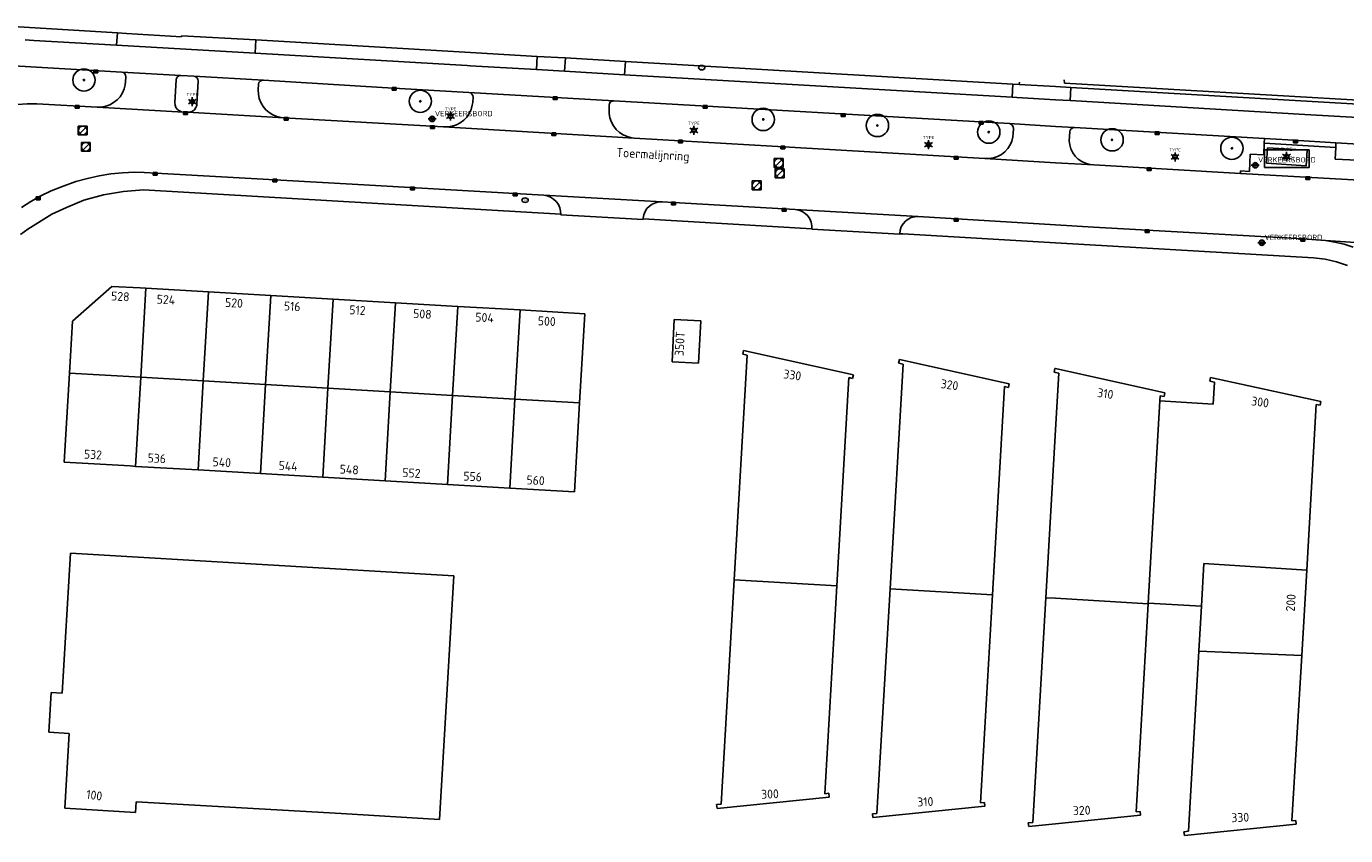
# Model space of a CAD drawing. Header units: metres. Extents: x 102000 to 105000, y 414600 to 420766.
# Tile 153 of 206: x 102885 to 103033, y 420247 to 420337. Entities that reach past the tile are written whole.
import ezdxf
from ezdxf.enums import TextEntityAlignment as Align

# ---------------------------------------------------------------- set-up
doc = ezdxf.new("R2010")
doc.units = ezdxf.units.M
doc.layers.get('0').update_dxf_attribs({"color": 8})
doc.styles.add('MtXpl_NLCS-ISO', font='NLCS-ISO.ttf')
doc.styles.add('NLCS-ISO', font='NLCS-ISO.ttf')

msp = doc.modelspace()

# ---------------------------------------------------------------- hatches: boundary and pattern name
at = {"ltscale": 0.1}
h = msp.add_hatch(color=256, dxfattribs=at)
edge = h.paths.add_edge_path()
edge.add_arc((102891.05, 420331.29), 0.075, 0, 360)
h = msp.add_hatch(color=256, dxfattribs=at)
edge = h.paths.add_edge_path()
edge.add_arc((102928.77, 420328.9), 0.075, 0, 360)
h = msp.add_hatch(color=256, dxfattribs=at)
edge = h.paths.add_edge_path()
edge.add_arc((102967.23, 420326.87), 0.075, 0, 360)
h = msp.add_hatch(color=256, dxfattribs=at)
edge = h.paths.add_edge_path()
edge.add_arc((102980.04, 420326.19), 0.075, 0, 360)
h = msp.add_hatch(color=256, dxfattribs=at)
edge = h.paths.add_edge_path()
edge.add_arc((102992.53, 420325.45), 0.075, 0, 360)
h = msp.add_hatch(color=256, dxfattribs=at)
edge = h.paths.add_edge_path()
edge.add_arc((103006.36, 420324.58), 0.075, 0, 360)
h = msp.add_hatch(color=256, dxfattribs=at)
edge = h.paths.add_edge_path()
edge.add_arc((103019.79, 420323.63), 0.075, 0, 360)

# ---------------------------------------------------------------- linework, layer by layer
for p, q in [((102883.1, 420337.3), (102894.8, 420336.59)), ((102885.44, 420335.74), (102884.46, 420335.78)), ((102894.72, 420335.2), (102885.44, 420335.74)), ((102894.8, 420336.59), (102894.72, 420335.2)), ((102894.8, 420336.59), (102895.82, 420336.52)), ((102895.82, 420336.52), (102902, 420336.15)), ((102902, 420336.15), (102902.01, 420336.25)), ((102902.01, 420336.25), (102910.34, 420335.78)), ((102910.34, 420335.78), (102910.25, 420334.29)), ((102910.34, 420335.78), (102934.42, 420334.38)), ((102910.25, 420334.29), (102894.72, 420335.2)), ((102934.04, 420332.9), (102910.25, 420334.29)), ((102934.42, 420334.38), (102941.87, 420333.94)), ((102941.87, 420333.94), (102941.79, 420332.46)), ((102941.87, 420333.94), (102945, 420333.76)), ((102944.96, 420332.27), (102945.05, 420333.76)), ((102945, 420333.76), (102945.05, 420333.76)), ((102945.05, 420333.76), (102951.78, 420333.35)), ((102883.19, 420332.87), (102895.3, 420332.18)), ((102892.17, 420332.08), (102892.62, 420332.38)), ((102892.62, 420332.08), (102892.17, 420332.38)), ((102892.62, 420332.38), (102892.17, 420332.38)), ((102892.17, 420332.38), (102892.17, 420332.08)), ((102892.62, 420332.08), (102892.62, 420332.38)), ((102934.36, 420332.89), (102934.04, 420332.9)), ((102941.79, 420332.46), (102934.36, 420332.89)), ((102944.96, 420332.27), (102941.79, 420332.46)), ((102951.69, 420331.88), (102944.96, 420332.27)), ((102951.78, 420333.35), (102951.69, 420331.88)), ((102951.78, 420333.35), (102995.23, 420330.83)), ((102892.17, 420332.08), (102892.62, 420332.08)), ((102895.3, 420332.18), (102901.91, 420331.79)), ((102895.3, 420332.18), (102895.48, 420332.14)), ((102895.48, 420332.14), (102895.63, 420332.02)), ((102895.67, 420330.76), (102895.55, 420330.29)), ((102895.63, 420332.02), (102895.73, 420331.85)), ((102895.71, 420331.08), (102895.67, 420330.76)), ((102895.75, 420331.65), (102895.71, 420331.08)), ((102895.73, 420331.85), (102895.75, 420331.65)), ((102901.25, 420328.76), (102901.39, 420331.31)), ((102901.39, 420331.31), (102901.43, 420331.48)), ((102901.43, 420331.48), (102901.54, 420331.64)), ((102901.54, 420331.64), (102901.71, 420331.76)), ((102901.71, 420331.76), (102901.91, 420331.79)), ((102901.91, 420331.79), (102903.38, 420331.73)), ((102903.38, 420331.73), (102911.18, 420331.28)), ((102903.38, 420331.73), (102903.54, 420331.68)), ((102903.54, 420331.68), (102903.71, 420331.56)), ((102903.71, 420331.56), (102903.82, 420331.38)), ((102903.86, 420331.17), (102903.73, 420328.59)), ((102903.82, 420331.38), (102903.86, 420331.17)), ((102910.59, 420330.18), (102910.63, 420330.81)), ((102910.63, 420330.81), (102910.68, 420331)), ((102910.68, 420331), (102910.81, 420331.16)), ((102910.81, 420331.16), (102910.98, 420331.25)), ((102910.98, 420331.25), (102911.18, 420331.28)), ((102911.18, 420331.28), (102924.5, 420330.46)), ((102995.14, 420329.36), (102951.69, 420331.88)), ((102995.23, 420330.83), (102995.14, 420329.36)), ((102995.23, 420330.83), (102995.93, 420330.79)), ((102995.93, 420330.79), (102995.96, 420331.04)), ((102995.93, 420330.79), (103000, 420330.56)), ((103001.01, 420330.93), (103001, 420331.3)), ((103045, 420328.39), (103001.01, 420330.93)), ((102895.1, 420329.42), (102894.77, 420329.06)), ((102895.36, 420329.84), (102895.1, 420329.42)), ((102895.55, 420330.29), (102895.36, 420329.84)), ((102910.62, 420329.69), (102910.59, 420330.18)), ((102910.72, 420329.21), (102910.62, 420329.69)), ((102924.5, 420330.46), (102934.22, 420329.89)), ((102925.61, 420330.14), (102926.06, 420330.44)), ((102926.06, 420330.14), (102925.61, 420330.44)), ((102926.06, 420330.44), (102925.61, 420330.44)), ((102925.61, 420330.44), (102925.61, 420330.14)), ((102925.61, 420330.14), (102926.06, 420330.14)), ((102926.06, 420330.14), (102926.06, 420330.44)), ((102934.22, 420329.89), (102950.49, 420328.96)), ((102934.22, 420329.89), (102934.41, 420329.84)), ((102934.41, 420329.84), (102934.57, 420329.72)), ((102934.57, 420329.72), (102934.67, 420329.54)), ((102934.69, 420329.35), (102934.65, 420328.77)), ((102934.67, 420329.54), (102934.69, 420329.35)), ((102943.68, 420329.09), (102944.13, 420329.39)), ((102944.13, 420329.09), (102943.68, 420329.39)), ((102944.13, 420329.39), (102943.68, 420329.39)), ((102943.68, 420329.39), (102943.68, 420329.09)), ((102944.13, 420329.09), (102944.13, 420329.39)), ((102995.67, 420329.33), (102995.14, 420329.36)), ((103000, 420329.07), (102995.67, 420329.33)), ((103000, 420330.56), (103001.74, 420330.46)), ((103001.65, 420328.98), (103001.74, 420330.46)), ((103001.74, 420330.46), (103043.91, 420327.99)), ((102883.6, 420328.55), (102884.69, 420328.63)), ((102884.69, 420328.63), (102885.78, 420328.62)), ((102885.78, 420328.62), (102892.52, 420328.25)), ((102890.08, 420328.13), (102890.53, 420328.43)), ((102890.53, 420328.13), (102890.08, 420328.43)), ((102890.53, 420328.43), (102890.08, 420328.43)), ((102890.08, 420328.43), (102890.08, 420328.13)), ((102890.08, 420328.13), (102890.53, 420328.13)), ((102890.53, 420328.13), (102890.53, 420328.43)), ((102893.01, 420328.26), (102892.52, 420328.25)), ((102892.52, 420328.25), (102902.2, 420327.69)), ((102893.5, 420328.35), (102893.01, 420328.26)), ((102893.96, 420328.52), (102893.5, 420328.35)), ((102894.38, 420328.76), (102893.96, 420328.52)), ((102894.77, 420329.06), (102894.38, 420328.76)), ((102901.27, 420328.48), (102901.25, 420328.76)), ((102901.36, 420328.21), (102901.27, 420328.48)), ((102901.53, 420327.99), (102901.36, 420328.21)), ((102901.75, 420327.82), (102901.53, 420327.99)), ((102902.01, 420327.72), (102901.75, 420327.82)), ((102902.97, 420328.96), (102903.43, 420328.96)), ((102902.97, 420328.76), (102903.43, 420328.76)), ((102903.44, 420327.96), (102903.21, 420327.79)), ((102903.61, 420328.19), (102903.44, 420327.96)), ((102903.71, 420328.45), (102903.61, 420328.19)), ((102903.73, 420328.59), (102903.71, 420328.45)), ((102910.89, 420328.75), (102910.72, 420329.21)), ((102911.14, 420328.33), (102910.89, 420328.75)), ((102911.46, 420327.95), (102911.14, 420328.33)), ((102911.83, 420327.63), (102911.46, 420327.95)), ((102934.47, 420327.99), (102934.26, 420327.55)), ((102934.6, 420328.47), (102934.47, 420327.99)), ((102934.65, 420328.77), (102934.6, 420328.47)), ((102943.68, 420329.09), (102944.13, 420329.09)), ((102949.94, 420328.02), (102949.96, 420328.48)), ((102949.95, 420327.53), (102949.94, 420328.02)), ((102949.96, 420328.48), (102950.01, 420328.66)), ((102950.01, 420328.66), (102950.12, 420328.83)), ((102950.12, 420328.83), (102950.3, 420328.93)), ((102950.3, 420328.93), (102950.49, 420328.96)), ((102950.49, 420328.96), (102994.87, 420326.4)), ((102960.5, 420328.14), (102960.95, 420328.44)), ((102960.95, 420328.14), (102960.5, 420328.44)), ((102960.95, 420328.44), (102960.5, 420328.44)), ((102960.5, 420328.44), (102960.5, 420328.14)), ((102960.5, 420328.14), (102960.95, 420328.14)), ((102960.95, 420328.14), (102960.95, 420328.44)), ((103001.65, 420328.98), (103000, 420329.07)), ((103027.99, 420327.43), (103001.65, 420328.98)), ((102902.2, 420327.69), (102902.01, 420327.72)), ((102902.2, 420327.69), (102902.67, 420327.67)), ((102902.22, 420327.43), (102902.67, 420327.73)), ((102902.67, 420327.43), (102902.22, 420327.73)), ((102902.67, 420327.73), (102902.22, 420327.73)), ((102902.22, 420327.73), (102902.22, 420327.43)), ((102902.22, 420327.43), (102902.67, 420327.43)), ((102902.67, 420327.43), (102902.67, 420327.73)), ((102902.95, 420327.69), (102902.67, 420327.67)), ((102902.67, 420327.67), (102913.48, 420327.04)), ((102903.21, 420327.79), (102902.95, 420327.69)), ((102912.25, 420327.37), (102911.83, 420327.63)), ((102912.7, 420327.18), (102912.25, 420327.37)), ((102913.18, 420327.07), (102912.7, 420327.18)), ((102913.48, 420327.04), (102913.18, 420327.07)), ((102913.48, 420327.04), (102931.37, 420326.03)), ((102913.49, 420326.79), (102913.94, 420327.09)), ((102913.94, 420326.79), (102913.49, 420327.09)), ((102913.94, 420327.09), (102913.49, 420327.09)), ((102913.49, 420327.09), (102913.49, 420326.79)), ((102913.49, 420326.79), (102913.94, 420326.79)), ((102913.94, 420326.79), (102913.94, 420327.09)), ((102929.65, 420326.92), (102930.54, 420326.92)), ((102931.92, 420327.34), (102932.39, 420327.34)), ((102931.92, 420327.14), (102932.39, 420327.14)), ((102933.25, 420326.49), (102932.82, 420326.26)), ((102933.64, 420326.78), (102933.25, 420326.49)), ((102933.98, 420327.14), (102933.64, 420326.78)), ((102934.26, 420327.55), (102933.98, 420327.14)), ((102950.04, 420327.04), (102949.95, 420327.53)), ((102950.2, 420326.58), (102950.04, 420327.04)), ((102950.44, 420326.14), (102950.2, 420326.58)), ((102975.98, 420327.18), (102976.43, 420327.48)), ((102976.43, 420327.18), (102975.98, 420327.48)), ((102976.43, 420327.48), (102975.98, 420327.48)), ((102975.98, 420327.48), (102975.98, 420327.18)), ((102975.98, 420327.18), (102976.43, 420327.18)), ((102976.43, 420327.18), (102976.43, 420327.48)), ((102991.45, 420326.34), (102991.9, 420326.65)), ((102991.9, 420326.34), (102991.45, 420326.65)), ((102991.9, 420326.65), (102991.45, 420326.65)), ((102991.45, 420326.65), (102991.45, 420326.34)), ((102991.45, 420326.34), (102991.9, 420326.34)), ((102991.9, 420326.34), (102991.9, 420326.65)), ((102994.87, 420326.4), (103000, 420326.09)), ((102994.87, 420326.4), (102994.98, 420326.36)), ((102994.98, 420326.36), (102995.15, 420326.23)), ((103043.83, 420326.51), (103027.99, 420327.43)), ((102891.42, 420326.13), (102890.42, 420326.13)), ((102890.42, 420326.13), (102890.42, 420325.13)), ((102890.42, 420325.13), (102891.42, 420325.13)), ((102890.57, 420325.27), (102891.27, 420325.98)), ((102891.42, 420325.13), (102891.42, 420326.13)), ((102929.93, 420325.84), (102930.38, 420326.15)), ((102930.38, 420325.84), (102929.93, 420326.15)), ((102930.38, 420326.15), (102929.93, 420326.15)), ((102929.93, 420326.15), (102929.93, 420325.84)), ((102929.93, 420325.84), (102930.38, 420325.84)), ((102930.38, 420325.84), (102930.38, 420326.15)), ((102931.37, 420326.03), (102952.75, 420324.78)), ((102931.86, 420326.03), (102931.37, 420326.03)), ((102932.35, 420326.1), (102931.86, 420326.03)), ((102932.82, 420326.26), (102932.35, 420326.1)), ((102943.52, 420325.08), (102943.97, 420325.38)), ((102943.97, 420325.08), (102943.52, 420325.38)), ((102943.97, 420325.38), (102943.52, 420325.38)), ((102943.52, 420325.38), (102943.52, 420325.08)), ((102943.52, 420325.08), (102943.97, 420325.08)), ((102943.97, 420325.08), (102943.97, 420325.38)), ((102950.75, 420325.75), (102950.44, 420326.14)), ((102951.11, 420325.42), (102950.75, 420325.75)), ((102951.52, 420325.15), (102951.11, 420325.42)), ((102951.98, 420324.95), (102951.52, 420325.15)), ((102952.45, 420324.82), (102951.98, 420324.95)), ((102959.22, 420325.73), (102959.69, 420325.73)), ((102959.22, 420325.53), (102959.69, 420325.53)), ((102995.23, 420324.92), (102995.12, 420324.45)), ((102995.15, 420326.23), (102995.27, 420326.05)), ((102995.27, 420325.28), (102995.23, 420324.92)), ((102995.27, 420326.05), (102995.31, 420325.84)), ((102995.31, 420325.84), (102995.27, 420325.28)), ((103000, 420326.09), (103002.14, 420325.96)), ((103001.55, 420324.48), (103001.57, 420324.96)), ((103001.57, 420324.96), (103001.61, 420325.5)), ((103001.61, 420325.5), (103001.66, 420325.66)), ((103001.66, 420325.66), (103001.77, 420325.83)), ((103001.77, 420325.83), (103001.95, 420325.93)), ((103001.95, 420325.93), (103002.14, 420325.96)), ((103002.14, 420325.96), (103023.44, 420324.72)), ((103011.18, 420325.17), (103011.63, 420325.47)), ((103011.63, 420325.17), (103011.18, 420325.47)), ((103011.63, 420325.47), (103011.18, 420325.47)), ((103011.18, 420325.47), (103011.18, 420325.17)), ((103011.18, 420325.17), (103011.63, 420325.17)), ((103011.63, 420325.17), (103011.63, 420325.47)), ((102891.76, 420324.3), (102890.76, 420324.3)), ((102890.76, 420324.3), (102890.76, 420323.3)), ((102890.91, 420323.44), (102891.62, 420324.15)), ((102891.76, 420323.3), (102891.76, 420324.3)), ((102952.75, 420324.78), (102952.45, 420324.82)), ((102952.75, 420324.78), (102970.8, 420323.73)), ((102957.74, 420324.23), (102958.19, 420324.53)), ((102958.19, 420324.23), (102957.74, 420324.53)), ((102958.19, 420324.53), (102957.74, 420324.53)), ((102957.74, 420324.53), (102957.74, 420324.23)), ((102957.74, 420324.23), (102958.19, 420324.23)), ((102958.19, 420324.23), (102958.19, 420324.53)), ((102969.19, 420323.58), (102969.64, 420323.88)), ((102969.64, 420323.58), (102969.19, 420323.88)), ((102969.64, 420323.88), (102969.19, 420323.88)), ((102969.19, 420323.88), (102969.19, 420323.58)), ((102969.19, 420323.58), (102969.64, 420323.58)), ((102969.64, 420323.58), (102969.64, 420323.88)), ((102970.8, 420323.73), (102992.1, 420322.48)), ((102985.54, 420324.15), (102986, 420324.15)), ((102985.54, 420323.95), (102986, 420323.95)), ((102994.66, 420323.6), (102994.33, 420323.25)), ((102994.92, 420324.01), (102994.66, 420323.6)), ((102995.12, 420324.45), (102994.92, 420324.01)), ((103001.61, 420324.01), (103001.55, 420324.48)), ((103001.74, 420323.56), (103001.61, 420324.01)), ((103001.96, 420323.13), (103001.74, 420323.56)), ((103023.36, 420322.88), (103023.43, 420324.19)), ((103023.43, 420324.19), (103023.44, 420324.72)), ((103031.45, 420323.73), (103023.43, 420324.19)), ((103023.44, 420324.72), (103026.05, 420324.57)), ((103028.45, 420323.47), (103023.45, 420323.47)), ((103023.45, 420323.47), (103023.45, 420321.47)), ((103023.77, 420323.68), (103023.67, 420321.96)), ((103028.23, 420323.41), (103023.77, 420323.68)), ((103026.05, 420324.57), (103031.46, 420324.24)), ((103026.69, 420324.26), (103027.14, 420324.56)), ((103027.14, 420324.26), (103026.69, 420324.56)), ((103027.14, 420324.56), (103026.69, 420324.56)), ((103026.69, 420324.56), (103026.69, 420324.26)), ((103026.69, 420324.26), (103027.14, 420324.26)), ((103027.14, 420324.26), (103027.14, 420324.56)), ((103028.13, 420321.68), (103028.23, 420323.41)), ((103028.45, 420321.47), (103028.45, 420323.47)), ((103031.45, 420323.73), (103031.36, 420322.42)), ((103031.46, 420324.24), (103031.45, 420323.73)), ((103031.46, 420324.24), (103043.02, 420323.55)), ((102890.76, 420323.3), (102891.76, 420323.3)), ((102969.46, 420322.48), (102968.46, 420322.48)), ((102968.46, 420322.48), (102968.46, 420321.48)), ((102968.61, 420321.63), (102969.31, 420322.34)), ((102969.46, 420321.48), (102969.46, 420322.48)), ((102988.66, 420322.42), (102989.11, 420322.72)), ((102989.11, 420322.42), (102988.66, 420322.72)), ((102989.11, 420322.72), (102988.66, 420322.72)), ((102988.66, 420322.72), (102988.66, 420322.42)), ((102988.66, 420322.42), (102989.11, 420322.42)), ((102989.11, 420322.42), (102989.11, 420322.72)), ((102992.1, 420322.48), (103000, 420322.02)), ((102992.59, 420322.48), (102992.1, 420322.48)), ((102993.07, 420322.56), (102992.59, 420322.48)), ((102993.52, 420322.72), (102993.07, 420322.56)), ((102993.95, 420322.95), (102993.52, 420322.72)), ((102994.33, 420323.25), (102993.95, 420322.95)), ((103000, 420322.02), (103004.3, 420321.77)), ((103002.23, 420322.75), (103001.96, 420323.13)), ((103002.57, 420322.42), (103002.23, 420322.75)), ((103002.96, 420322.15), (103002.57, 420322.42)), ((103003.39, 420321.95), (103002.96, 420322.15)), ((103003.85, 420321.82), (103003.39, 420321.95)), ((103013.19, 420322.77), (103013.66, 420322.77)), ((103013.19, 420322.57), (103013.66, 420322.57)), ((103021.75, 420321.04), (103021.85, 420322.97)), ((103021.85, 420322.97), (103023.36, 420322.88)), ((103023.67, 420321.96), (103028.13, 420321.68)), ((103025.68, 420322.81), (103026.15, 420322.81)), ((103025.68, 420322.61), (103026.15, 420322.61)), ((103031.36, 420322.42), (103033.86, 420322.29)), ((102892.74, 420320.55), (102891.44, 420320.26)), ((102894.05, 420320.76), (102892.74, 420320.55)), ((102895.38, 420320.89), (102894.05, 420320.76)), ((102896.71, 420320.94), (102895.38, 420320.89)), ((102897.79, 420320.93), (102896.71, 420320.94)), ((102921.12, 420319.62), (102897.79, 420320.93)), ((102898.8, 420320.61), (102899.25, 420320.91)), ((102899.25, 420320.61), (102898.8, 420320.91)), ((102899.25, 420320.91), (102898.8, 420320.91)), ((102898.8, 420320.91), (102898.8, 420320.61)), ((102898.8, 420320.61), (102899.25, 420320.61)), ((102899.25, 420320.61), (102899.25, 420320.91)), ((102968.46, 420321.48), (102969.46, 420321.48)), ((102969.59, 420321.33), (102968.59, 420321.33)), ((102968.59, 420321.33), (102968.59, 420320.33)), ((102968.73, 420320.48), (102969.44, 420321.19)), ((102969.59, 420320.33), (102969.59, 420321.33)), ((103004.3, 420321.77), (103003.85, 420321.82)), ((103004.3, 420321.77), (103020.74, 420320.81)), ((103010.29, 420321.15), (103010.74, 420321.45)), ((103010.74, 420321.15), (103010.29, 420321.45)), ((103010.74, 420321.45), (103010.29, 420321.45)), ((103010.29, 420321.45), (103010.29, 420321.15)), ((103010.29, 420321.15), (103010.74, 420321.15)), ((103010.74, 420321.15), (103010.74, 420321.45)), ((103020.74, 420320.81), (103020.75, 420321.09)), ((103020.74, 420320.81), (103034.74, 420320.01)), ((103020.75, 420321.09), (103021.75, 420321.04)), ((103021.97, 420321.73), (103022.86, 420321.73)), ((103023.45, 420321.47), (103028.45, 420321.47)), ((103028.07, 420320.12), (103028.52, 420320.42)), ((103028.52, 420320.12), (103028.07, 420320.42)), ((103028.52, 420320.42), (103028.07, 420320.42)), ((103028.07, 420320.42), (103028.07, 420320.12)), ((103028.52, 420320.12), (103028.52, 420320.42)), ((102888.55, 420319.32), (102887.37, 420318.85)), ((102890.16, 420319.9), (102888.55, 420319.32)), ((102891.44, 420320.26), (102890.16, 420319.9)), ((102897.74, 420318.96), (102895.47, 420318.8)), ((102944.52, 420316.25), (102897.74, 420318.96)), ((102912.24, 420319.86), (102912.69, 420320.16)), ((102912.69, 420319.86), (102912.24, 420320.16)), ((102912.69, 420320.16), (102912.24, 420320.16)), ((102912.24, 420320.16), (102912.24, 420319.86)), ((102912.24, 420319.86), (102912.69, 420319.86)), ((102912.69, 420319.86), (102912.69, 420320.16)), ((102942.62, 420318.36), (102921.12, 420319.62)), ((102927.69, 420318.98), (102928.14, 420319.28)), ((102928.14, 420318.98), (102927.69, 420319.28)), ((102928.14, 420319.28), (102927.69, 420319.28)), ((102927.69, 420319.28), (102927.69, 420318.98)), ((102927.69, 420318.98), (102928.14, 420318.98)), ((102928.14, 420318.98), (102928.14, 420319.28)), ((102967, 420319.97), (102966, 420319.97)), ((102966, 420319.97), (102966, 420318.97)), ((102966, 420318.97), (102967, 420318.97)), ((102966.15, 420319.12), (102966.85, 420319.82)), ((102967, 420318.97), (102967, 420319.97)), ((102968.59, 420320.33), (102969.59, 420320.33)), ((103028.07, 420320.12), (103028.52, 420320.12)), ((102885.11, 420317.68), (102884.04, 420316.99)), ((102886.22, 420318.3), (102885.11, 420317.68)), ((102885.69, 420317.87), (102886.14, 420318.17)), ((102886.14, 420317.87), (102885.69, 420318.17)), ((102886.14, 420318.17), (102885.69, 420318.17)), ((102885.69, 420318.17), (102885.69, 420317.87)), ((102885.69, 420317.87), (102886.14, 420317.87)), ((102886.14, 420317.87), (102886.14, 420318.17)), ((102887.37, 420318.85), (102886.22, 420318.3)), ((102891.05, 420317.82), (102889.11, 420317)), ((102893.24, 420318.42), (102891.05, 420317.82)), ((102895.47, 420318.8), (102893.24, 420318.42)), ((102939.17, 420318.29), (102939.62, 420318.59)), ((102939.62, 420318.29), (102939.17, 420318.59)), ((102939.62, 420318.59), (102939.17, 420318.59)), ((102939.17, 420318.59), (102939.17, 420318.29)), ((102939.17, 420318.29), (102939.62, 420318.29)), ((102939.62, 420318.29), (102939.62, 420318.59)), ((102955.91, 420317.61), (102942.62, 420318.36)), ((102942.62, 420318.36), (102943.01, 420318.3)), ((102943.01, 420318.3), (102943.39, 420318.16)), ((102943.39, 420318.16), (102943.73, 420317.94)), ((102943.73, 420317.94), (102944.02, 420317.66)), ((102944.02, 420317.66), (102944.26, 420317.33)), ((102954.78, 420317.38), (102955.14, 420317.53)), ((102955.14, 420317.53), (102955.52, 420317.61)), ((102955.52, 420317.61), (102955.91, 420317.61)), ((102970.83, 420316.76), (102955.91, 420317.61)), ((102956.94, 420317.28), (102957.39, 420317.58)), ((102957.39, 420317.28), (102956.94, 420317.58)), ((102957.39, 420317.58), (102956.94, 420317.58)), ((102956.94, 420317.58), (102956.94, 420317.28)), ((102957.39, 420317.28), (102957.39, 420317.58)), ((102887.44, 420316.24), (102884.74, 420314.58)), ((102889.11, 420317), (102887.44, 420316.24)), ((102944.26, 420317.33), (102944.42, 420316.96)), ((102944.42, 420316.96), (102944.51, 420316.57)), ((102944.51, 420316.57), (102944.52, 420316.25)), ((102944.52, 420316.16), (102944.52, 420316.25)), ((102953.78, 420315.66), (102944.52, 420316.16)), ((102953.78, 420315.78), (102953.84, 420316.16)), ((102953.84, 420316.16), (102953.98, 420316.53)), ((102953.98, 420316.53), (102954.18, 420316.87)), ((102954.18, 420316.87), (102954.46, 420317.15)), ((102954.46, 420317.15), (102954.78, 420317.38)), ((102956.94, 420317.28), (102957.39, 420317.28)), ((102969.37, 420316.58), (102969.82, 420316.88)), ((102969.82, 420316.58), (102969.37, 420316.88)), ((102969.82, 420316.88), (102969.37, 420316.88)), ((102969.37, 420316.88), (102969.37, 420316.58)), ((102969.37, 420316.58), (102969.82, 420316.58)), ((102969.82, 420316.58), (102969.82, 420316.88)), ((102984.61, 420315.98), (102970.83, 420316.76)), ((102970.83, 420316.76), (102971.23, 420316.69)), ((102971.23, 420316.69), (102971.6, 420316.55)), ((102971.6, 420316.55), (102971.94, 420316.33)), ((102971.94, 420316.33), (102972.23, 420316.05)), ((102972.23, 420316.05), (102972.46, 420315.72)), ((102984.22, 420315.96), (102984.61, 420315.98)), ((103000, 420315.05), (102984.61, 420315.98)), ((102884.74, 420314.58), (102883.93, 420313.98)), ((102953.78, 420315.71), (102953.78, 420315.78)), ((102972.7, 420314.61), (102953.78, 420315.71)), ((102953.78, 420315.71), (102953.78, 420315.66)), ((102972.46, 420315.72), (102972.62, 420315.35)), ((102972.62, 420315.35), (102972.7, 420314.95)), ((102972.7, 420314.95), (102972.7, 420314.61)), ((102972.7, 420314.55), (102972.7, 420314.61)), ((102982.55, 420314.01), (102972.7, 420314.55)), ((102982.6, 420314.44), (102982.72, 420314.81)), ((102982.72, 420314.81), (102982.91, 420315.16)), ((102982.91, 420315.16), (102983.17, 420315.45)), ((102983.17, 420315.45), (102983.49, 420315.69)), ((102983.49, 420315.69), (102983.84, 420315.86)), ((102983.84, 420315.86), (102984.22, 420315.96)), ((102988.63, 420315.47), (102989.08, 420315.77)), ((102989.08, 420315.47), (102988.63, 420315.77)), ((102989.08, 420315.77), (102988.63, 420315.77)), ((102988.63, 420315.77), (102988.63, 420315.47)), ((102988.63, 420315.47), (102989.08, 420315.47)), ((102989.08, 420315.47), (102989.08, 420315.77)), ((103004.28, 420314.8), (103000, 420315.05)), ((103027.74, 420313.46), (103004.28, 420314.8)), ((103010.06, 420314.2), (103010.51, 420314.5)), ((103010.51, 420314.2), (103010.06, 420314.5)), ((103010.51, 420314.5), (103010.06, 420314.5)), ((103010.06, 420314.5), (103010.06, 420314.2)), ((103010.51, 420314.2), (103010.51, 420314.5)), ((102982.56, 420314.04), (102982.55, 420314.01)), ((102982.56, 420314.04), (102982.6, 420314.44)), ((102982.88, 420314.02), (102982.56, 420314.04)), ((103000, 420313.02), (102982.88, 420314.02)), ((103028.93, 420311.33), (103000, 420313.02)), ((103010.06, 420314.2), (103010.51, 420314.2)), ((103022.7, 420313.04), (103023.6, 420313.04)), ((103027.51, 420313.21), (103027.96, 420313.51)), ((103027.96, 420313.21), (103027.51, 420313.51)), ((103027.96, 420313.51), (103027.51, 420313.51)), ((103027.51, 420313.51), (103027.51, 420313.21)), ((103027.51, 420313.21), (103027.96, 420313.21)), ((103029.24, 420313.38), (103027.74, 420313.46)), ((103027.96, 420313.21), (103027.96, 420313.51)), ((103030.3, 420313.29), (103029.24, 420313.38)), ((103063.87, 420310.98), (103030.3, 420313.29)), ((103030.3, 420313.29), (103031.34, 420313.12)), ((103031.34, 420313.12), (103032.37, 420312.87)), ((103032.37, 420312.87), (103033.38, 420312.54)), ((103030.24, 420311.19), (103028.93, 420311.33)), ((103031.51, 420310.91), (103030.24, 420311.19)), ((103032.76, 420310.5), (103031.51, 420310.91)), ((102894.19, 420308.15), (102889.77, 420304.26)), ((102897.37, 420307.97), (102894.19, 420308.15)), ((102898.01, 420307.93), (102897.37, 420307.97)), ((102897.43, 420297.95), (102898.01, 420307.93)), ((102905.02, 420307.52), (102898.01, 420307.93)), ((102905.02, 420307.52), (102904.44, 420297.54)), ((102912, 420307.12), (102905.02, 420307.52)), ((102912, 420307.12), (102911.42, 420297.14)), ((102918.99, 420306.71), (102912, 420307.12)), ((102918.41, 420296.73), (102918.99, 420306.71)), ((102925.98, 420306.31), (102918.99, 420306.71)), ((102925.4, 420296.33), (102925.98, 420306.31)), ((102932.97, 420305.9), (102925.98, 420306.31)), ((102932.97, 420305.9), (102932.39, 420295.92)), ((102939.96, 420305.5), (102932.97, 420305.9)), ((102889.77, 420304.26), (102889.43, 420298.41)), ((102939.96, 420305.5), (102939.38, 420295.51)), ((102947.22, 420305.08), (102939.96, 420305.5)), ((102946.64, 420295.09), (102947.22, 420305.08)), ((102957.25, 420304.43), (102957.01, 420299.68)), ((102960.22, 420304.28), (102957.25, 420304.43)), ((102959.98, 420299.53), (102960.22, 420304.28)), ((102965.44, 420300.43), (102963.98, 420275.25)), ((102965.01, 420300.95), (102964.93, 420300.54)), ((102964.93, 420300.54), (102965.44, 420300.43)), ((102977.34, 420298.24), (102965.01, 420300.95)), ((102982.5, 420299.94), (102982.4, 420299.52)), ((102994.83, 420297.21), (102982.5, 420299.94)), ((102889.43, 420298.41), (102888.84, 420288.43)), ((102889.43, 420298.41), (102897.43, 420297.95)), ((102957.01, 420299.68), (102959.98, 420299.53)), ((102977.25, 420297.82), (102977.34, 420298.24)), ((102982.91, 420299.41), (102981.45, 420274.22)), ((102982.4, 420299.52), (102982.91, 420299.41)), ((102999.95, 420298.94), (102999.86, 420298.52)), ((102999.86, 420298.52), (103000, 420298.49)), ((103000, 420298.93), (102999.95, 420298.94)), ((103012.29, 420296.2), (103000, 420298.93)), ((103000, 420298.49), (103000.37, 420298.42)), ((103000.37, 420298.42), (103000, 420292.04)), ((102897.43, 420297.95), (102896.85, 420287.96)), ((102904.44, 420297.54), (102897.43, 420297.95)), ((102904.44, 420297.54), (102903.86, 420287.56)), ((102911.42, 420297.14), (102904.44, 420297.54)), ((102910.84, 420287.15), (102911.42, 420297.14)), ((102911.42, 420297.14), (102918.41, 420296.73)), ((102975.49, 420274.57), (102976.84, 420297.91)), ((102976.84, 420297.91), (102977.25, 420297.82)), ((102992.94, 420273.56), (102994.29, 420296.9)), ((102994.29, 420296.9), (102994.74, 420296.8)), ((102994.74, 420296.8), (102994.83, 420297.21)), ((103017.41, 420297.92), (103017.32, 420297.52)), ((103017.32, 420297.52), (103017.83, 420297.4)), ((103029.78, 420295.22), (103017.41, 420297.92)), ((103017.83, 420297.4), (103017.69, 420294.95)), ((102917.83, 420286.75), (102918.41, 420296.73)), ((102918.41, 420296.73), (102925.4, 420296.33)), ((102924.83, 420286.34), (102925.4, 420296.33)), ((102932.39, 420295.92), (102925.4, 420296.33)), ((102932.39, 420295.92), (102931.81, 420285.94)), ((102939.38, 420295.51), (102932.39, 420295.92)), ((102938.8, 420285.53), (102939.38, 420295.51)), ((102939.38, 420295.51), (102946.64, 420295.09)), ((103011.72, 420295.29), (103010.42, 420272.61)), ((103011.72, 420295.29), (103011.76, 420295.88)), ((103017.69, 420294.95), (103011.72, 420295.29)), ((103011.76, 420295.88), (103012.19, 420295.79)), ((103012.19, 420295.79), (103012.29, 420296.2)), ((102946.06, 420285.11), (102946.64, 420295.09)), ((103028.18, 420276.32), (103029.26, 420294.91)), ((103029.26, 420294.91), (103029.69, 420294.81)), ((103029.69, 420294.81), (103029.78, 420295.22)), ((103000, 420292.04), (102998.92, 420273.22)), ((102888.84, 420288.43), (102896.22, 420288)), ((102896.22, 420288), (102896.85, 420287.96)), ((102896.85, 420287.96), (102903.86, 420287.56)), ((102903.86, 420287.56), (102910.84, 420287.15)), ((102910.84, 420287.15), (102917.83, 420286.75)), ((102917.83, 420286.75), (102924.83, 420286.34)), ((102924.83, 420286.34), (102931.81, 420285.94)), ((102931.81, 420285.94), (102938.8, 420285.53)), ((102938.8, 420285.53), (102946.06, 420285.11)), ((102889.54, 420278.23), (102888.62, 420262.52)), ((102932.54, 420275.67), (102889.54, 420278.23)), ((103016.38, 420272.28), (103016.66, 420277.07)), ((103016.66, 420277.07), (103028.18, 420276.32)), ((103027.62, 420266.73), (103028.18, 420276.32)), ((102930.91, 420248.35), (102932.54, 420275.67)), ((102963.98, 420275.25), (102962.51, 420250.07)), ((102975.49, 420274.57), (102963.98, 420275.25)), ((102974.14, 420251.23), (102975.49, 420274.57)), ((102981.45, 420274.22), (102979.99, 420249.04)), ((102992.94, 420273.56), (102981.45, 420274.22)), ((102991.6, 420250.22), (102992.94, 420273.56)), ((102998.92, 420273.22), (102997.48, 420248.03)), ((103000, 420273.16), (102998.92, 420273.22)), ((103010.41, 420272.54), (103000, 420273.16)), ((103009.07, 420249.2), (103010.41, 420272.54)), ((103010.41, 420272.54), (103010.42, 420272.61)), ((103010.42, 420272.61), (103016.38, 420272.28)), ((103016.38, 420272.28), (103016.1, 420267.25)), ((103016.1, 420267.25), (103014.93, 420247.03)), ((103016.1, 420267.25), (103027.62, 420266.73)), ((103026.53, 420248.2), (103027.62, 420266.73)), ((102887.37, 420262.6), (102887.11, 420258.14)), ((102888.62, 420262.52), (102887.37, 420262.6)), ((102887.11, 420258.14), (102889.41, 420258)), ((102889.41, 420258), (102888.91, 420249.64)), ((102974.59, 420251.29), (102974.14, 420251.23)), ((102974.63, 420250.86), (102974.59, 420251.29)), ((102888.91, 420249.64), (102896.85, 420249.14)), ((102896.85, 420249.14), (102896.91, 420250.35)), ((102896.91, 420250.35), (102919.88, 420249.02)), ((102962.51, 420250.07), (102962.01, 420250.02)), ((102962.01, 420250.02), (102962.05, 420249.6)), ((102962.05, 420249.6), (102974.63, 420250.86)), ((102979.53, 420248.57), (102992.1, 420249.85)), ((102992.05, 420250.27), (102991.6, 420250.22)), ((102992.1, 420249.85), (102992.05, 420250.27)), ((102919.88, 420249.02), (102930.91, 420248.35)), ((102979.99, 420249.04), (102979.48, 420248.99)), ((102979.48, 420248.99), (102979.53, 420248.57)), ((102997.48, 420248.03), (102996.96, 420247.98)), ((102996.96, 420247.98), (102997.01, 420247.56)), ((103000, 420247.86), (103009.55, 420248.83)), ((103009.51, 420249.25), (103009.07, 420249.2)), ((103009.55, 420248.83), (103009.51, 420249.25)), ((103026.97, 420248.25), (103026.53, 420248.2)), ((103027.01, 420247.82), (103026.97, 420248.25)), ((102997.01, 420247.56), (103000, 420247.86)), ((103014.93, 420247.03), (103014.41, 420246.97)), ((103014.41, 420246.97), (103014.46, 420246.54)), ((103014.46, 420246.54), (103027.01, 420247.82))]:
    msp.add_line(p, q)
for p, q in [((102903.2, 420329.12), (102903.2, 420329.37)), ((102902.98, 420328.99), (102902.76, 420329.12)), ((102902.98, 420328.74), (102902.76, 420328.61)), ((102903.2, 420328.61), (102903.2, 420328.36)), ((102903.42, 420328.99), (102903.64, 420329.12)), ((102903.42, 420328.74), (102903.64, 420328.61)), ((102931.94, 420327.37), (102931.72, 420327.5)), ((102931.94, 420327.12), (102931.72, 420326.99)), ((102932.16, 420327.5), (102932.16, 420327.75)), ((102932.16, 420326.99), (102932.16, 420326.74)), ((102932.38, 420327.37), (102932.6, 420327.5)), ((102932.38, 420327.12), (102932.6, 420326.99)), ((102959.24, 420325.76), (102959.02, 420325.89)), ((102959.24, 420325.51), (102959.02, 420325.38)), ((102959.46, 420325.89), (102959.46, 420326.14)), ((102959.46, 420325.38), (102959.46, 420325.13)), ((102959.68, 420325.76), (102959.9, 420325.89)), ((102959.68, 420325.51), (102959.9, 420325.38)), ((102985.55, 420324.17), (102985.33, 420324.3)), ((102985.55, 420323.92), (102985.33, 420323.79)), ((102985.77, 420324.3), (102985.77, 420324.55)), ((102985.77, 420323.79), (102985.77, 420323.54)), ((102985.99, 420324.17), (102986.21, 420324.3)), ((102985.99, 420323.92), (102986.21, 420323.79)), ((103013.2, 420322.79), (103012.98, 420322.92)), ((103013.2, 420322.54), (103012.98, 420322.41)), ((103013.42, 420322.92), (103013.42, 420323.17)), ((103013.42, 420322.41), (103013.42, 420322.16)), ((103013.64, 420322.79), (103013.86, 420322.92)), ((103013.64, 420322.54), (103013.86, 420322.41)), ((103025.69, 420322.84), (103025.47, 420322.96)), ((103025.69, 420322.58), (103025.47, 420322.46)), ((103025.91, 420322.96), (103025.91, 420323.22)), ((103025.91, 420322.46), (103025.91, 420322.2)), ((103026.13, 420322.84), (103026.35, 420322.96)), ((103026.13, 420322.58), (103026.35, 420322.46))]:
    msp.add_line(p, q, dxfattribs=at)
for centre, radius in [((102891.05, 420331.29), 1.25), ((102891.05, 420331.29), 0.0225), ((102928.77, 420328.9), 1.25), ((102928.77, 420328.9), 0.0225), ((102967.23, 420326.87), 1.25), ((102930.1, 420326.92), 0.3), ((102930.1, 420326.92), 0.112), ((102967.23, 420326.87), 0.0225), ((102980.04, 420326.19), 1.25), ((102992.53, 420325.45), 1.25), ((102890.92, 420325.63), 0.5), ((102980.04, 420326.19), 0.0225), ((102992.53, 420325.45), 0.0225), ((103006.36, 420324.58), 1.25), ((103019.79, 420323.63), 1.25), ((102891.26, 420323.8), 0.5), ((103006.36, 420324.58), 0.0225), ((103019.79, 420323.63), 0.0225), ((102968.96, 420321.98), 0.5), ((103022.41, 420321.73), 0.3), ((102969.09, 420320.83), 0.5), ((103022.41, 420321.73), 0.112), ((102966.5, 420319.47), 0.5), ((103023.15, 420313.04), 0.3), ((103023.15, 420313.04), 0.112)]:
    msp.add_circle(centre, radius)
for centre, radius in [((102891.05, 420331.29), 0.075), ((102903.2, 420328.86), 0.253), ((102928.77, 420328.9), 0.075), ((102932.16, 420327.24), 0.253), ((102967.23, 420326.87), 0.075), ((102959.46, 420325.64), 0.253), ((102980.04, 420326.19), 0.075), ((102992.53, 420325.45), 0.075), ((102985.77, 420324.04), 0.253), ((103006.36, 420324.58), 0.075), ((103019.79, 420323.63), 0.075), ((103013.42, 420322.67), 0.253), ((103025.91, 420322.71), 0.253)]:
    msp.add_circle(centre, radius, dxfattribs=at)
for centre in [(102960.33, 420332.68), (102940.52, 420317.81)]:
    msp.add_ellipse(centre, major_axis=(-0.364, 0), ratio=0.685994)

# ---------------------------------------------------------------- texts
for s, height, rotation, style, p in [('BR', 0.2, 360, 'NLCS-ISO', (102960.18, 420332.61)), ('Toermalijnring', 1, 356.7311, 'MtXpl_NLCS-ISO', (102950.74, 420322.68)), ('BR', 0.2, 360, 'NLCS-ISO', (102940.37, 420317.73)), ('528', 1, 356.6768, 'MtXpl_NLCS-ISO', (102894.07, 420306.58)), ('524', 1, 356.6768, 'MtXpl_NLCS-ISO', (102899.19, 420306.22)), ('520', 1, 356.6768, 'MtXpl_NLCS-ISO', (102906.85, 420305.85)), ('516', 1, 356.6768, 'MtXpl_NLCS-ISO', (102913.45, 420305.46)), ('512', 1, 356.6768, 'MtXpl_NLCS-ISO', (102920.79, 420305.03)), ('508', 1, 356.6768, 'MtXpl_NLCS-ISO', (102927.95, 420304.61)), ('504', 1, 356.6768, 'MtXpl_NLCS-ISO', (102934.92, 420304.21)), ('500', 1, 356.6768, 'MtXpl_NLCS-ISO', (102941.93, 420303.8)), ('350T', 1, 86.5166, 'MtXpl_NLCS-ISO', (102958.29, 420300.31)), ('330', 1, 351.9786, 'MtXpl_NLCS-ISO', (102969.44, 420297.85)), ('320', 1, 351.9786, 'MtXpl_NLCS-ISO', (102987.08, 420296.75)), ('310', 1, 351.9786, 'MtXpl_NLCS-ISO', (103004.64, 420295.75)), ('300', 1, 351.9786, 'MtXpl_NLCS-ISO', (103021.91, 420294.82)), ('532', 1, 356.6768, 'MtXpl_NLCS-ISO', (102891.03, 420288.84)), ('536', 1, 356.6768, 'MtXpl_NLCS-ISO', (102898.17, 420288.42)), ('540', 1, 356.6768, 'MtXpl_NLCS-ISO', (102905.45, 420287.98)), ('544', 1, 356.6768, 'MtXpl_NLCS-ISO', (102912.86, 420287.56)), ('548', 1, 356.6768, 'MtXpl_NLCS-ISO', (102919.71, 420287.16)), ('552', 1, 356.6768, 'MtXpl_NLCS-ISO', (102926.73, 420286.77)), ('556', 1, 356.6768, 'MtXpl_NLCS-ISO', (102933.58, 420286.38)), ('560', 1, 356.6768, 'MtXpl_NLCS-ISO', (102940.66, 420285.95)), ('200', 1, 86.5166, 'MtXpl_NLCS-ISO', (103026.84, 420271.65)), ('100', 1, 352.3224, 'MtXpl_NLCS-ISO', (102891.26, 420250.7)), ('300', 1, 2.2918, 'MtXpl_NLCS-ISO', (102967.02, 420250.67)), ('310', 1, 2.2918, 'MtXpl_NLCS-ISO', (102984.53, 420249.81)), ('320', 1, 2.2918, 'MtXpl_NLCS-ISO', (103001.98, 420248.83)), ('330', 1, 2.2918, 'MtXpl_NLCS-ISO', (103019.75, 420248.04))]:
    msp.add_text(s, height=height, rotation=rotation, dxfattribs=dict(style=style)).set_placement(p)
at = {"style": 'NLCS-ISO'}
msp.add_text('ABRI', height=0.525, dxfattribs=at).set_placement((103025.95, 420322.47), align=Align.MIDDLE_CENTER)
for p in [(102903.2, 420329.37), (102932.16, 420327.75), (102959.46, 420326.14), (102985.77, 420324.55), (103013.42, 420323.17), (103025.91, 420323.22)]:
    msp.add_attdef('TYPE', text='', height=0.36, dxfattribs=at).set_placement(p, align=Align.BOTTOM_CENTER)
for p in [(102930.4, 420327.22), (103022.72, 420322.04), (103023.45, 420313.34)]:
    msp.add_attdef('VERKEERSBORD', p, 'B09', height=0.6, dxfattribs=at)

doc.saveas('drawing.dxf')
